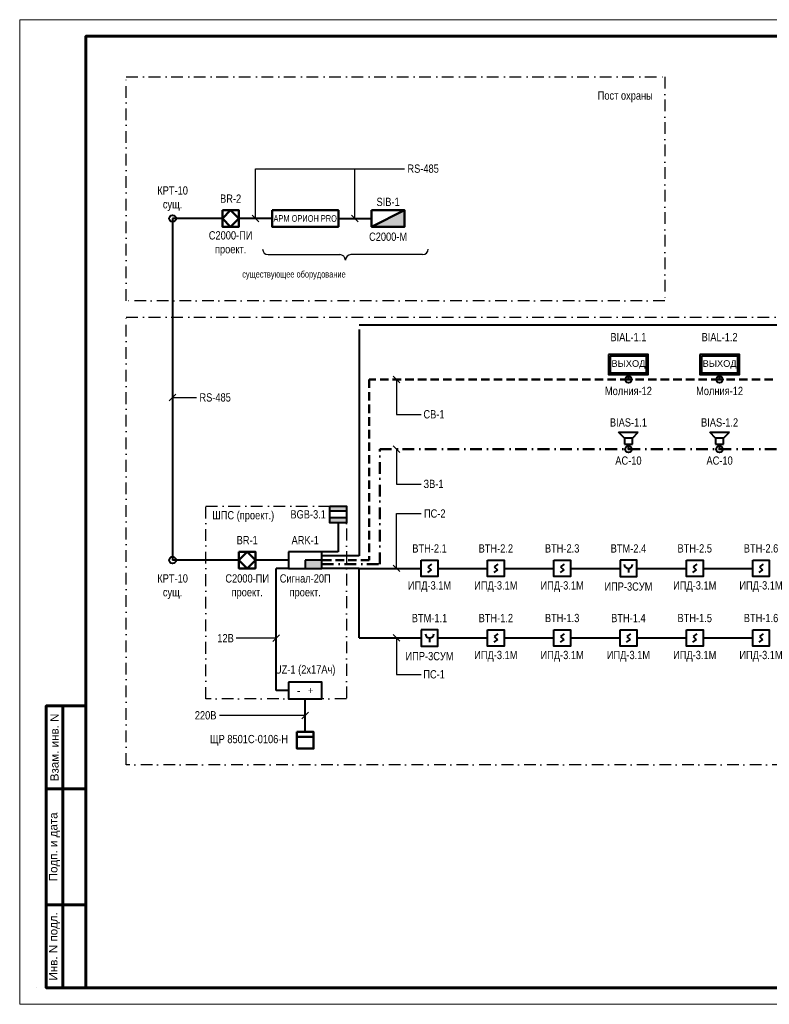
# Model space of a CAD drawing. Header units: millimetres. Extents: x 523431 to 527346, y -48565 to -47721.
# Tile 59 of 217: x 524347 to 524573, y -48018 to -47721. Entities that reach past the tile are written whole.
import ezdxf
from ezdxf import colors
from ezdxf.entities.mleader import LeaderData, LeaderLine
from ezdxf.enums import TextEntityAlignment as Align
from ezdxf.math import Vec2, Vec3

# ---------------------------------------------------------------- set-up
doc = ezdxf.new("R2010")
doc.units = ezdxf.units.MM
doc.linetypes.add('штриховаяX2', pattern=[38.1, 25.4, -12.7])
doc.linetypes.add('Штрихпунктирная', pattern=[670.277762, 352.777767, -176.388884, 0, -141.111112])
for name, color, linetype, lineweight in [('ВК-линия контур', 132, 'Continuous', 15), ('ВК-линия основная', 1, 'Continuous', 30), ('ВК-линия толстая', 30, 'Continuous', 60), ('ВК-Текст', 1, 'Continuous', 30), ('Оповещение', 5, 'Continuous', 50), ('Пожарка', 1, 'Continuous', 40), ('Пожарная сигнализация', 1, 'Continuous', 50)]:
    doc.layers.add(name, color=color, linetype=linetype, lineweight=lineweight)
doc.layers.add('планировка', color=7, linetype='Continuous')
doc.styles.get("Standard").update_dxf_attribs({"font": 'arial.ttf'})
doc.styles.add('СГЕНЕРИР_СТИЛЬ_1', font='times.ttf')

# ---------------------------------------------------------------- blocks, each defined once
blk = doc.blocks.new('*U29')
at = {"layer": 'ВК-линия контур', "color": 0}
for p, q in [((-420, 297), (0, 297)), ((-420, 0), (-420, 297)), ((0, 0), (-420, 0))]:
    blk.add_line(p, q, dxfattribs=at)
at = {"layer": 'ВК-линия контур', "color": 0, "lineweight": 0}
blk.add_lwpolyline([(-415, 5), (-415, 5)], close=True, dxfattribs=at).dxf.unprotected_set("ltscale", 0)
at = {"layer": 'ВК-линия основная', "color": 0}
for points in [[(-400, 287), (-400, 287)], [(-400, 90), (-400, 90)]]:
    blk.add_lwpolyline(points, dxfattribs=at)
at = {"layer": 'ВК-линия толстая', "color": 0}
for points in [[(-400, 5), (-400, 292), (-5, 292), (-5, 5)], [(-400, 278), (-400, 278), (-400, 278), (-400, 278)], [(-407, 65), (-412, 65), (-412, 90), (-407, 90)], [(-400, 65), (-407, 65), (-407, 90), (-400, 90)], [(-400, 90), (-400, 90), (-400, 90), (-400, 90)], [(-400, 90), (-400, 90), (-400, 90), (-400, 90)], [(-400, 90), (-400, 90), (-400, 90), (-400, 90)], [(-400, 90), (-400, 90), (-400, 90), (-400, 90)], [(-407, 30), (-412, 30), (-412, 65), (-407, 65)], [(-400, 30), (-407, 30), (-407, 65), (-400, 65)], [(-407, 5), (-412, 5), (-412, 30), (-407, 30)], [(-400, 5), (-407, 5), (-407, 30), (-400, 30)]]:
    blk.add_lwpolyline(points, close=True, dxfattribs=at)
for points in [[(-400, 287), (-400, 287)], [(-400, 287), (-400, 287)], [(-400, 287), (-400, 287)], [(-400, 287), (-400, 287)], [(-400, 90), (-400, 90)], [(-400, 90), (-400, 90)], [(-400, 90), (-400, 90)], [(-400, 90), (-400, 90)], [(-400, 90), (-400, 90)], [(-400, 90), (-400, 90)], [(-400, 90), (-400, 90)]]:
    blk.add_lwpolyline(points, dxfattribs=at)
at = {"layer": 'ВК-Текст', "color": 0, "rotation": 90}
for s, insert, char_height, width, attachment_point in [('\\pi2;Справ. N', (-400, 287), 0.0000208, 0.000208, 4), ('\\pi2;Перв. примен.', (-400, 287), 0.0000208, 0.000208, 4), ('\\pi2;Согласовано', (-400, 90), 0.00000385, 0.0000385, 4), ('\\pi2.5;Инв. N дубл.', (-400, 90), 0.00000417, 0.0000417, 4), ('\\pi2.5;Подп. дата', (-400, 90), 0.00000417, 0.0000583, 4), ('Взам. инв. N', (-409.5, 77.5), 2.5, 25, 5), ('Подп. и дата', (-409.5, 47.5), 2.5, 35, 5), ('Инв. N подл.', (-409.5, 17.5), 2.5, 25, 5)]:
    blk.add_mtext(s, dxfattribs=dict(at, insert=insert, char_height=char_height, width=width, attachment_point=attachment_point))
at = {"layer": 'ВК-Текст', "color": 0}
blk.add_attdef('ЛИСТ_АЛ', text='', height=2.5, dxfattribs=at).set_placement((-10, 288.5), align=Align.MIDDLE_CENTER)
at = {"layer": 'ВК-Текст', "color": 0, "ltscale": 0.5}
blk.add_attdef('ВЕРХНИЙ_ШИФР', text='', height=0.000005, rotation=180, dxfattribs=at).set_placement((-400, 278), align=Align.MIDDLE_CENTER)
at = {"layer": 'ВК-Текст', "color": 0, "flags": 12}
blk.add_attdef('ФОРМАТ_ЛИСТА', (-42, 1.56), '', height=2.5, dxfattribs=at)
blk = doc.blocks.new('A$C01226C40')
at = {"layer": 'Пожарка'}
blk.add_lwpolyline([(0, 500), (0, 0), (1000, 0), (1000, 500), (0, 500)], dxfattribs=at)
at = {"lineweight": 0, "insert": (500, 250), "char_height": 200, "width": 1000, "attachment_point": 5, "style": 'СГЕНЕРИР_СТИЛЬ_1'}
blk.add_mtext('{\\C1;-   +}', dxfattribs=at)
blk = doc.blocks.new('_Oblique')
at = {"color": 0, "linetype": 'ByBlock', "lineweight": -2}
blk.add_line((-0.5, -0.5), (0.5, 0.5), dxfattribs=at)
blk = doc.blocks.new('Пожарный извещатель ИПД-3.1М')
at = {"layer": 'Пожарка', "lineweight": 40}
for p, q in [((314, 378), (202, 298)), ((202, 298), (298, 202)), ((298, 202), (186, 122))]:
    blk.add_line(p, q, dxfattribs=at)
blk.add_lwpolyline([(0, 500), (500, 500), (500, 0), (0, 0)], close=True, dxfattribs=at)
blk = doc.blocks.new('A$C4E2E501D')
at = {"layer": 'Пожарка', "color": 3, "ltscale": 20}
for points in [[(0, 600), (0, 0), (1200, 0), (1200, 600), (0, 600)], [(50, 550), (50, 50), (1150, 50), (1150, 550), (50, 550)]]:
    blk.add_lwpolyline(points, dxfattribs=at)
at = {"layer": 'Пожарка', "color": 7, "insert": (600, 300), "char_height": 200, "attachment_point": 5}
blk.add_mtext('ВЫХОД', dxfattribs=at)
blk = doc.blocks.new('A$C08A60FE7')
at = {"layer": 'Пожарка', "color": 3}
for p, q in [((0, 356), (593, 356)), ((178, 178), (0, 356)), ((415, 178), (593, 356)), ((415, 178), (178, 178)), ((178, 178), (178, 0)), ((178, 0), (415, 0)), ((415, 0), (415, 178))]:
    blk.add_line(p, q, dxfattribs=at)
blk = doc.blocks.new('A$C78B37933')
at = {"layer": 'Пожарка', "color": 6}
blk.add_circle((100, 100), 100, dxfattribs=at)
blk = doc.blocks.new('Преобразователь')
at = {"layer": 'Пожарная сигнализация', "color": 1}
for p, q in [((0, 250), (250, 500)), ((500, 250), (250, 500)), ((0, 250), (250, 0)), ((500, 250), (250, 0))]:
    blk.add_line(p, q, dxfattribs=at)
blk.add_lwpolyline([(0, 500), (0, 0), (500, 0), (500, 500), (0, 500)], dxfattribs=at)
blk = doc.blocks.new('A$C163B6CB7')
at = {"layer": 'Пожарка', "color": 5}
blk.add_line((250, 250), (250, 125), dxfattribs=at)
blk.add_lwpolyline([(0, 500), (0, 0), (500, 0), (500, 500), (0, 500)], dxfattribs=at)
blk.add_arc((250, 375), 125, 180, 0, dxfattribs=at)
blk = doc.blocks.new('С2000-М')
at = {"layer": 'Пожарная сигнализация'}
h = blk.add_hatch(color=1, dxfattribs=at)
h.dxf.hatch_style = 1
h.paths.add_polyline_path([(0, 0), (10, 0), (10, 5)])
at = {"layer": 'Пожарная сигнализация', "color": 1}
blk.add_line((0, 0), (10, 5), dxfattribs=at)
blk.add_lwpolyline([(0, 5), (0, 0), (10, 0), (10, 5), (0, 5)], dxfattribs=at)
blk = doc.blocks.new('A$C34590278')
at = {"layer": 'Пожарка'}
h = blk.add_hatch(color=1, dxfattribs=at)
h.dxf.hatch_style = 1
h.paths.add_polyline_path([(1000, 250), (500, 250), (500, 0), (1000, 0)])
for points in [[(0, 500), (0, 0), (1000, 0), (1000, 500), (0, 500)], [(500, 250), (500, 0), (1000, 0), (1000, 250), (500, 250)]]:
    blk.add_lwpolyline(points, dxfattribs=at)

msp = doc.modelspace()

# ---------------------------------------------------------------- hatches: boundary and pattern name
at = {"layer": 'Пожарка', "ltscale": 0.2}
h = msp.add_hatch(color=30, dxfattribs=at)
h.dxf.hatch_style = 1
h.paths.add_polyline_path([(524440.84, -47868.97), (524440.84, -47872.47), (524445.84, -47872.47), (524445.84, -47868.97)])
h.paths.add_polyline_path([(524440.84, -47870.97), (524445.84, -47870.97), (524445.84, -47867.47), (524440.84, -47867.47)])

# ---------------------------------------------------------------- linework, layer by layer
at = {"lineweight": 25}
for p, q in [((524422.23, -47791.62), (524443.87, -47791.62)), ((524468.84, -47791.62), (524447.2, -47791.62))]:
    msp.add_line(p, q, dxfattribs=at)
at = {"linetype": 'Штрихпунктирная', "ltscale": 0.01}
for points in [[(524379.39, -47738.02), (524541.89, -47738.02), (524541.89, -47805.52), (524379.39, -47805.52), (524379.39, -47738.02)], [(524379.39, -47810.52), (524747.91, -47810.52), (524747.91, -47945.52), (524379.39, -47945.52), (524379.39, -47810.52)], [(524403.42, -47867.46), (524445.84, -47867.47), (524445.84, -47925.61), (524403.42, -47925.59), (524403.42, -47867.46)]]:
    msp.add_lwpolyline(points, dxfattribs=at)
at = {"lineweight": 25}
for centre, start, end in [((524422.23, -47789.96), 180, 270), ((524468.84, -47789.96), 270, 0), ((524443.87, -47793.28), 0, 90), ((524447.2, -47793.28), 90, 180)]:
    msp.add_arc(centre, 1.66, start, end, dxfattribs=at)
at = {"layer": 'Оповещение', "linetype": 'штриховаяX2', "ltscale": 10}
for p, q in [((524530.92, -47827.75), (524530.92, -47829.25)), ((524558.42, -47827.75), (524558.42, -47829.25))]:
    msp.add_line(p, q, dxfattribs=at)
at = {"layer": 'Оповещение', "linetype": 'штриховаяX2', "ltscale": 0.1}
for p, q in [((524530.92, -47829.25), (524452.75, -47829.25)), ((524452.75, -47829.25), (524452.75, -47883.74)), ((524558.42, -47829.25), (524530.92, -47829.25)), ((524585.92, -47829.25), (524558.42, -47829.25)), ((524452.75, -47883.74), (524438.42, -47883.74))]:
    msp.add_line(p, q, dxfattribs=at)
at = {"layer": 'Оповещение', "color": 3, "linetype": 'Штрихпунктирная'}
for p, q in [((524530.92, -47848.75), (524530.92, -47850.25)), ((524558.42, -47848.75), (524558.42, -47850.25))]:
    msp.add_line(p, q, dxfattribs=at)
at = {"layer": 'Оповещение', "color": 3, "linetype": 'Штрихпунктирная', "ltscale": 0.01}
for p, q in [((524455.92, -47850.25), (524530.92, -47850.25)), ((524455.92, -47884.99), (524455.92, -47850.25)), ((524530.92, -47850.25), (524558.42, -47850.25)), ((524558.42, -47850.25), (524585.92, -47850.25)), ((524438.42, -47884.99), (524455.92, -47884.99))]:
    msp.add_line(p, q, dxfattribs=at)
at = {"layer": 'Пожарка', "color": 6, "ltscale": 10}
for p, q in [((524393.42, -47780.72), (524393.42, -47883.74)), ((524408.42, -47780.72), (524393.42, -47780.72)), ((524423.42, -47780.72), (524413.42, -47780.72)), ((524443.42, -47780.72), (524453.42, -47780.72)), ((524413.42, -47883.74), (524393.42, -47883.74)), ((524428.42, -47883.74), (524418.42, -47883.74))]:
    msp.add_line(p, q, dxfattribs=at)
at = {"layer": 'Пожарка', "color": 6, "ltscale": 2}
for p, q in [((524593.94, -47812.93), (524449.67, -47812.93)), ((524449.67, -47814.18), (524449.67, -47882.49)), ((524449.67, -47882.49), (524438.42, -47882.49))]:
    msp.add_line(p, q, dxfattribs=at)
at = {"layer": 'Пожарка', "color": 30, "lineweight": 40}
for p, q in [((524445.84, -47868.97), (524440.84, -47868.97)), ((524445.84, -47870.97), (524440.84, -47870.97))]:
    msp.add_line(p, q, dxfattribs=at)
at = {"layer": 'Пожарка', "ltscale": 0.2}
for p, q in [((524443.34, -47872.47), (524443.34, -47881.24)), ((524443.34, -47881.24), (524438.42, -47881.24))]:
    msp.add_line(p, q, dxfattribs=at)
at = {"layer": 'Пожарка', "color": 1}
for p, q in [((524424.67, -47923.1), (524424.67, -47886.24)), ((524428.42, -47886.24), (524424.67, -47886.24)), ((524473.42, -47886.24), (524488.42, -47886.24)), ((524493.42, -47886.24), (524508.42, -47886.24)), ((524513.42, -47886.24), (524528.42, -47886.24)), ((524533.42, -47886.24), (524548.42, -47886.24)), ((524473.42, -47907.24), (524488.42, -47907.24)), ((524493.42, -47907.24), (524508.42, -47907.24)), ((524513.42, -47907.24), (524528.42, -47907.24)), ((524533.42, -47907.24), (524548.42, -47907.24)), ((524553.42, -47907.24), (524568.42, -47907.24)), ((524428.42, -47923.1), (524424.67, -47923.1)), ((524433.42, -47935.6), (524433.42, -47925.6))]:
    msp.add_line(p, q, dxfattribs=at)
at = {"layer": 'Пожарка'}
for p, q in [((524449.67, -47886.24), (524438.42, -47886.24)), ((524449.67, -47886.24), (524468.42, -47886.24)), ((524449.67, -47901.22), (524449.67, -47886.24)), ((524553.42, -47886.24), (524568.42, -47886.24)), ((524449.67, -47907.24), (524449.67, -47901.22)), ((524449.67, -47907.24), (524468.42, -47907.24))]:
    msp.add_line(p, q, dxfattribs=at)
at = {"layer": 'Пожарка', "color": 30, "lineweight": 40}
msp.add_lwpolyline([(524440.84, -47867.47), (524445.84, -47867.47), (524445.84, -47872.47), (524440.84, -47872.47)], close=True, dxfattribs=at)
at = {"layer": 'Пожарная сигнализация', "color": 1}
msp.add_line((524435.92, -47937.1), (524430.92, -47937.1), dxfattribs=at)
for points in [[(524423.42, -47778.22), (524423.42, -47783.22), (524443.42, -47783.22), (524443.42, -47778.22), (524423.42, -47778.22)], [(524430.92, -47935.6), (524430.92, -47940.6), (524435.92, -47940.6), (524435.92, -47935.6), (524430.92, -47935.6)]]:
    msp.add_lwpolyline(points, dxfattribs=at)

# ---------------------------------------------------------------- block references
ref = msp.add_blockref('*U29', (524767.29, -48017.75))
ref.add_attrib('ВЕРХНИЙ_ШИФР', '1984-11.Р 01.06.01 РЗ.Э1-01', dxfattribs={"layer": 'ВК-Текст', "color": 0, "ltscale": 0.5, "height": 0.000005, "rotation": 180}).set_placement((524367.29, -47739.75), align=Align.MIDDLE_CENTER)
at = {"layer": 'Оповещение', "linetype": 'штриховаяX2', "ltscale": 10, "xscale": 0.01, "yscale": 0.01, "zscale": 0.01}
for name, p in [('A$C4E2E501D', (524524.92, -47827.75)), ('A$C4E2E501D', (524552.42, -47827.75)), ('A$C08A60FE7', (524527.95, -47848.75)), ('A$C08A60FE7', (524555.45, -47848.75))]:
    msp.add_blockref(name, p, dxfattribs=at)
at = {"layer": 'Пожарка', "color": 1, "xscale": 0.01, "yscale": 0.01, "zscale": 0.01}
for p in [(524392.42, -47781.72), (524529.92, -47830.25), (524557.42, -47830.25), (524529.92, -47851.25), (524557.42, -47851.25), (524392.42, -47884.74)]:
    msp.add_blockref('A$C78B37933', p, dxfattribs=at)
at = {"layer": 'Пожарка', "color": 7, "xscale": 0.01, "yscale": 0.01, "zscale": 0.01}
for name, p in [('A$C34590278', (524428.42, -47886.24)), ('A$C01226C40', (524428.42, -47925.6))]:
    msp.add_blockref(name, p, dxfattribs=at)
at = {"layer": 'Пожарка', "xscale": 0.01, "yscale": 0.01, "zscale": 0.01}
for name, p in [('Пожарный извещатель ИПД-3.1М', (524468.42, -47888.74)), ('Пожарный извещатель ИПД-3.1М', (524488.42, -47888.74)), ('Пожарный извещатель ИПД-3.1М', (524508.42, -47888.74)), ('A$C163B6CB7', (524528.42, -47888.74)), ('Пожарный извещатель ИПД-3.1М', (524548.42, -47888.74)), ('Пожарный извещатель ИПД-3.1М', (524568.42, -47888.74)), ('A$C163B6CB7', (524468.42, -47909.74)), ('Пожарный извещатель ИПД-3.1М', (524488.42, -47909.74)), ('Пожарный извещатель ИПД-3.1М', (524508.42, -47909.74)), ('Пожарный извещатель ИПД-3.1М', (524528.42, -47909.74)), ('Пожарный извещатель ИПД-3.1М', (524548.42, -47909.74)), ('Пожарный извещатель ИПД-3.1М', (524568.42, -47909.74))]:
    msp.add_blockref(name, p, dxfattribs=at)
at = {"layer": 'Пожарная сигнализация', "ltscale": 25, "xscale": 0.01, "yscale": 0.01, "zscale": 0.01}
for p in [(524408.42, -47783.22), (524413.42, -47886.24)]:
    msp.add_blockref('Преобразователь', p, dxfattribs=at)
at = {"layer": 'Пожарная сигнализация', "color": 1}
msp.add_blockref('С2000-М', (524453.42, -47783.22), dxfattribs=at)

# ---------------------------------------------------------------- texts
at = {"layer": 'планировка', "color": 7, "attachment_point": 5}
for s, insert, char_height in [('{\\W0.8;SIB-1}', (524458.42, -47775.72), 2.5), ('{\\W0.8;АРМ ОРИОН PRO}', (524433.42, -47780.72), 2), ('{\\W0.8;ЩР 8501С-0106-Н}', (524416.46, -47938.1), 2.5)]:
    msp.add_mtext(s, dxfattribs=dict(at, insert=insert, char_height=char_height))
at = {"layer": 'планировка', "color": 7, "insert": (524430.02, -47797.82), "char_height": 2, "width": 3.161915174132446e-13, "attachment_point": 5}
msp.add_mtext('{\\W0.8;существующее оборудование}', dxfattribs=at)
at = {"layer": 'Пожарка', "lineweight": 0, "char_height": 2.5, "width": 1.2732925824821e-13, "attachment_point": 5}
for s, insert in [('{\\W0.8;\\C0;Пост охраны}', (524529.96, -47744)), ('{\\W0.8;\\C0;BIAL-1.1}', (524530.92, -47816.5)), ('{\\W0.8;\\C0;BIAL-1.2}', (524558.42, -47816.5)), ('{\\W0.8;\\C0;Молния-12}', (524530.92, -47832.75)), ('{\\W0.8;\\C0;Молния-12}', (524558.42, -47832.75)), ('{\\W0.8;\\C0;BIAS-1.1}', (524530.92, -47842.25)), ('{\\W0.8;\\C0;BIAS-1.2}', (524558.42, -47842.25)), ('{\\W0.8;\\C0;АС-10}', (524530.92, -47853.75)), ('{\\W0.8;\\C0;АС-10}', (524558.42, -47853.75)), ('{\\W0.8;\\C0;ШПС (проект.)}', (524414.72, -47870.6)), ('{\\W0.8;\\C0;BGB-3.1}', (524434.31, -47869.97)), ('{\\W0.8;\\C0;BТН-2.1}', (524470.92, -47880.24)), ('{\\W0.8;\\C0;BТН-2.2}', (524490.92, -47880.24)), ('{\\W0.8;\\C0;BТН-2.3}', (524510.92, -47880.24)), ('{\\W0.8;\\C0;BТМ-2.4}', (524530.92, -47880.24)), ('{\\W0.8;\\C0;BТН-2.5}', (524550.92, -47880.24)), ('{\\W0.8;\\C0;BТН-2.6}', (524570.92, -47880.24)), ('{\\W0.8;\\C0;ИПД-3.1М}', (524470.92, -47891.74)), ('{\\W0.8;\\C0;ИПД-3.1М}', (524490.92, -47891.74)), ('{\\W0.8;\\C0;ИПД-3.1М}', (524510.92, -47891.74)), ('{\\W0.8;\\C0;ИПР-3СУМ}', (524530.92, -47891.74)), ('{\\W0.8;\\C0;ИПД-3.1М}', (524550.92, -47891.74)), ('{\\W0.8;\\C0;ИПД-3.1М}', (524570.92, -47891.74)), ('{\\W0.8;\\C0;BТМ-1.1}', (524470.92, -47901.24)), ('{\\W0.8;\\C0;BТН-1.2}', (524490.92, -47901.24)), ('{\\W0.8;\\C0;BТН-1.3}', (524510.92, -47901.24)), ('{\\W0.8;\\C0;BТН-1.4}', (524530.92, -47901.24)), ('{\\W0.8;\\C0;BТН-1.5}', (524550.92, -47901.24)), ('{\\W0.8;\\C0;BТН-1.6}', (524570.92, -47901.24)), ('{\\W0.8;\\C0;ИПР-3СУМ}', (524470.92, -47912.74)), ('{\\W0.8;\\C0;ИПД-3.1М}', (524490.92, -47912.74)), ('{\\W0.8;\\C0;ИПД-3.1М}', (524510.92, -47912.74)), ('{\\W0.8;\\C0;ИПД-3.1М}', (524530.92, -47912.74)), ('{\\W0.8;\\C0;ИПД-3.1М}', (524550.92, -47912.74)), ('{\\W0.8;\\C0;ИПД-3.1М}', (524570.92, -47912.74))]:
    msp.add_mtext(s, dxfattribs=dict(at, insert=insert))
at = {"layer": 'Пожарка', "color": 0, "linetype": 'ByBlock', "lineweight": 25, "char_height": 2.5, "attachment_point": 5}
for s, insert in [('{\\W0.8;\\C7;КРТ-10\\Pсущ.}', (524393.42, -47774.72)), ('{\\W0.8;\\C7;BR-2}', (524410.92, -47774.72)), ('{\\W0.8;\\C7;С2000-ПИ\\Pпроект.}', (524410.92, -47788.26)), ('{\\W0.8;\\C7;С2000-М}', (524458.42, -47786.22)), ('{\\W0.8;\\C7;BR-1}', (524415.92, -47877.74)), ('{\\W0.8;\\C7;ARK-1}', (524433.42, -47877.74)), ('{\\W0.8;\\C7;КРТ-10\\Pсущ.}', (524393.42, -47891.74)), ('{\\W0.8;\\C7;С2000-ПИ\\Pпроект.}', (524415.92, -47891.74)), ('{\\W0.8;\\C7;Сигнал-20П\\Pпроект.}', (524433.42, -47891.74)), ('{\\W0.8;\\C7;UZ-1 (2х17Ач)}', (524433.42, -47917.1))]:
    msp.add_mtext(s, dxfattribs=dict(at, insert=insert))

# ---------------------------------------------------------------- leaders
at = {"layer": 'Пожарка', "color": 7, "lineweight": 0, "ltscale": 500}
ml = msp.add_multileader_mtext('Standard', dxfattribs=at)
ml.set_content(' ', color=7)
ml.set_leader_properties()
ml.set_arrow_properties(name='OBLIQUE')
ml.build(insert=Vec2(0, 0))
ml.multileader.update_dxf_attribs({"text_left_attachment_type": 2, "text_right_attachment_type": 2, "dogleg_length": 1, "arrow_head_size": 2})
ctx = ml.context
ctx.base_point, ctx.char_height, ctx.arrow_head_size, ctx.landing_gap_size, ctx.plane_origin = Vec3(524448.42, -47765.72), 2.5, 2, 1, Vec3(524303.33, -47756.99)
ctx.left_attachment, ctx.right_attachment, ctx.text_align_type = 2, 2, 1
notes = []
notes.append((ctx, [(0, (1, 1, 0), (524418.42, -47765.72), (1, 0), 30, [(0, [(524418.42, -47780.72)], 0, [])])]))
ctx.mtext.insert, ctx.mtext.width, ctx.mtext.alignment, ctx.mtext.flow_direction = Vec3(524449.9, -47764.47), 2.8615, 2, 5
ml = msp.add_multileader_mtext('Standard', dxfattribs=at)
ml.set_content('{\\W0.8;RS-485}', color=7)
ml.set_leader_properties()
ml.set_arrow_properties(name='OBLIQUE')
ml.build(insert=Vec2(0, 0))
ml.multileader.update_dxf_attribs({"has_text_frame": 1, "text_left_attachment_type": 2, "text_right_attachment_type": 2, "dogleg_length": 1, "arrow_head_size": 2})
ctx = ml.context
ctx.base_point, ctx.char_height, ctx.arrow_head_size, ctx.landing_gap_size, ctx.plane_origin = Vec3(524463.42, -47765.72), 2.5, 2, 1, Vec3(524333.33, -47756.99)
ctx.left_attachment, ctx.right_attachment, ctx.text_align_type = 2, 2, 1
notes.append((ctx, [(0, (1, 1, 0), (524448.42, -47765.72), (1, 0), 15, [(0, [(524448.42, -47780.72)], 0, [])])]))
ctx.mtext.insert, ctx.mtext.width, ctx.mtext.alignment, ctx.mtext.flow_direction = Vec3(524468.99, -47764.42), 2.8615, 2, 5
ml = msp.add_multileader_mtext('Standard', dxfattribs=at)
ml.set_content('{\\W0.8;СВ-1}', color=7)
ml.set_leader_properties()
ml.set_arrow_properties(name='OBLIQUE')
ml.build(insert=Vec2(0, 0))
ml.multileader.update_dxf_attribs({"has_text_frame": 1, "text_left_attachment_type": 2, "text_right_attachment_type": 2, "dogleg_length": 1, "arrow_head_size": 2})
ctx = ml.context
ctx.base_point, ctx.char_height, ctx.arrow_head_size, ctx.landing_gap_size, ctx.plane_origin = Vec3(524468.42, -47839.81), 2.5, 2, 1, Vec3(524347.33, -47829.02)
ctx.left_attachment, ctx.right_attachment, ctx.text_align_type = 2, 2, 1
notes.append((ctx, [(0, (1, 1, 0), (524460.92, -47839.81), (1, 0), 7.5, [(0, [(524460.92, -47829.25)], 0, [])])]))
ctx.mtext.insert, ctx.mtext.width, ctx.mtext.alignment, ctx.mtext.flow_direction = Vec3(524472.27, -47838.52), 2.8615, 2, 5
ml = msp.add_multileader_mtext('Standard', dxfattribs=at)
ml.set_content('{\\W0.8;RS-485}', color=7)
ml.set_leader_properties()
ml.set_arrow_properties(name='OBLIQUE')
ml.build(insert=Vec2(0, 0))
ml.multileader.update_dxf_attribs({"has_text_frame": 1, "text_left_attachment_type": 2, "text_right_attachment_type": 2, "dogleg_length": 1, "arrow_head_size": 2})
ctx = ml.context
ctx.base_point, ctx.char_height, ctx.arrow_head_size, ctx.landing_gap_size, ctx.plane_origin = Vec3(524400.68, -47834.73), 2.5, 2, 1, Vec3(524283.4, -47826)
ctx.left_attachment, ctx.right_attachment, ctx.text_align_type = 2, 2, 1
notes.append((ctx, [(0, (1, 1, 0), (524398.48, -47834.73), (1, 0), 2.19, [(0, [(524393.42, -47834.73)], 0, [])])]))
ctx.mtext.insert, ctx.mtext.width, ctx.mtext.alignment, ctx.mtext.flow_direction = Vec3(524406.25, -47833.43), 2.8615, 2, 5
ml = msp.add_multileader_mtext('Standard', dxfattribs=at)
ml.set_content('{\\W0.8;ЗВ-1}', color=7)
ml.set_leader_properties()
ml.set_arrow_properties(name='OBLIQUE')
ml.build(insert=Vec2(0, 0))
ml.multileader.update_dxf_attribs({"has_text_frame": 1, "text_left_attachment_type": 2, "text_right_attachment_type": 2, "dogleg_length": 1, "arrow_head_size": 2})
ctx = ml.context
ctx.base_point, ctx.char_height, ctx.arrow_head_size, ctx.landing_gap_size, ctx.plane_origin = Vec3(524468.42, -47860.81), 2.5, 2, 1, Vec3(524347.33, -47850.03)
ctx.left_attachment, ctx.right_attachment, ctx.text_align_type = 2, 2, 1
notes.append((ctx, [(0, (1, 1, 0), (524460.92, -47860.81), (1, 0), 7.5, [(0, [(524460.92, -47850.25)], 0, [])])]))
ctx.mtext.insert, ctx.mtext.width, ctx.mtext.alignment, ctx.mtext.flow_direction = Vec3(524472.12, -47859.52), 2.8615, 2, 5
ml = msp.add_multileader_mtext('Standard', dxfattribs=at)
ml.set_content('{\\W0.8;ПС-2}', color=7)
ml.set_leader_properties()
ml.set_arrow_properties(name='OBLIQUE')
ml.build(insert=Vec2(0, 0))
ml.multileader.update_dxf_attribs({"has_text_frame": 1, "text_left_attachment_type": 2, "text_right_attachment_type": 2, "dogleg_length": 1, "arrow_head_size": 2})
ctx = ml.context
ctx.base_point, ctx.char_height, ctx.arrow_head_size, ctx.landing_gap_size, ctx.plane_origin = Vec3(524468.42, -47869.74), 2.5, 2, 1, Vec3(524347.33, -47886.02)
ctx.left_attachment, ctx.right_attachment, ctx.text_align_type = 2, 2, 1
notes.append((ctx, [(0, (1, 1, 0), (524460.92, -47869.74), (1, 0), 7.5, [(0, [(524460.92, -47886.24)], 0, [])])]))
ctx.mtext.insert, ctx.mtext.width, ctx.mtext.alignment, ctx.mtext.flow_direction = Vec3(524472.49, -47868.45), 2.8615, 2, 5
ml = msp.add_multileader_mtext('Standard', dxfattribs=at)
ml.set_content('{\\W0.8;12В}', color=7)
ml.set_leader_properties()
ml.set_arrow_properties(name='OBLIQUE')
ml.build(insert=Vec2(0, 0))
ml.multileader.update_dxf_attribs({"has_text_frame": 1, "text_left_attachment_type": 2, "text_right_attachment_type": 2, "dogleg_length": 1, "arrow_head_size": 2})
ctx = ml.context
ctx.base_point, ctx.char_height, ctx.arrow_head_size, ctx.landing_gap_size, ctx.plane_origin = Vec3(524406.13, -47907.32), 2.5, 2, 1, Vec3(524510.75, -47898.59)
ctx.left_attachment, ctx.right_attachment, ctx.text_align_type = 2, 2, 1
notes.append((ctx, [(0, (1, 1, 0), (524419.81, -47907.32), (-1, 0), 7.17, [(0, [(524424.67, -47907.32)], 0, [])])]))
ctx.mtext.insert, ctx.mtext.width, ctx.mtext.alignment, ctx.mtext.flow_direction = Vec3(524409.39, -47906.06), 2.8615, 2, 5
ml = msp.add_multileader_mtext('Standard', dxfattribs=at)
ml.set_content('{\\W0.8;ПС-1}', color=7)
ml.set_leader_properties()
ml.set_arrow_properties(name='OBLIQUE')
ml.build(insert=Vec2(0, 0))
ml.multileader.update_dxf_attribs({"has_text_frame": 1, "text_left_attachment_type": 2, "text_right_attachment_type": 2, "dogleg_length": 1, "arrow_head_size": 2})
ctx = ml.context
ctx.base_point, ctx.char_height, ctx.arrow_head_size, ctx.landing_gap_size, ctx.plane_origin = Vec3(524468.42, -47918.24), 2.5, 2, 1, Vec3(524347.33, -47907.02)
ctx.left_attachment, ctx.right_attachment, ctx.text_align_type = 2, 2, 1
notes.append((ctx, [(0, (1, 1, 0), (524460.92, -47918.24), (1, 0), 7.5, [(0, [(524460.92, -47907.24)], 0, [])])]))
ctx.mtext.insert, ctx.mtext.width, ctx.mtext.alignment, ctx.mtext.flow_direction = Vec3(524472.31, -47916.95), 2.8615, 2, 5
ml = msp.add_multileader_mtext('Standard', dxfattribs=at)
ml.set_content('{\\W0.8;220В}', color=7)
ml.set_leader_properties()
ml.set_arrow_properties(name='OBLIQUE')
ml.build(insert=Vec2(0, 0))
ml.multileader.update_dxf_attribs({"has_text_frame": 1, "text_left_attachment_type": 2, "text_right_attachment_type": 2, "dogleg_length": 1, "arrow_head_size": 2})
ctx = ml.context
ctx.base_point, ctx.char_height, ctx.arrow_head_size, ctx.landing_gap_size, ctx.plane_origin = Vec3(524399.23, -47930.6), 2.5, 2, 1, Vec3(524519.5, -47921.87)
ctx.left_attachment, ctx.right_attachment, ctx.text_align_type = 2, 2, 1
notes.append((ctx, [(0, (1, 1, 0), (524414.12, -47930.6), (-1, 0), 6.6, [(0, [(524433.42, -47930.6)], 0, [])])]))
ctx.mtext.insert, ctx.mtext.width, ctx.mtext.alignment, ctx.mtext.flow_direction = Vec3(524403.38, -47929.32), 2.8615, 2, 5
for ctx, leaders in notes:
    for number, flags, end, landing, length, lines in leaders:
        leader = LeaderData()
        leader.index, (leader.has_last_leader_line, leader.has_dogleg_vector, leader.attachment_direction) = number, flags
        leader.last_leader_point, leader.dogleg_vector, leader.dogleg_length = Vec3(end), Vec3(landing), length
        for number, points, colour, breaks in lines:
            line = LeaderLine()
            line.index, line.vertices, line.color, line.breaks = number, Vec3.list(points), colors.encode_raw_color(colour), breaks
            leader.lines.append(line)
        ctx.leaders.append(leader)

doc.saveas('drawing.dxf')
